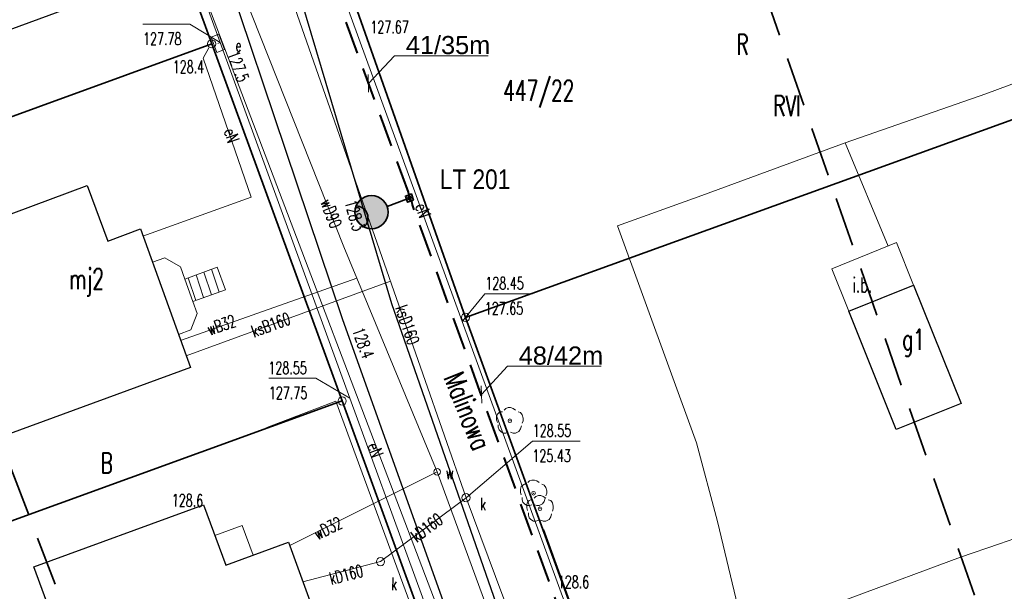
# Model space of a CAD drawing. Header units: metres. Extents: x 0 to 6486189, y 0 to 5958420.
# Tile 15 of 24: x 6485737 to 6485797, y 5958257 to 5958291. Entities that reach past the tile are written whole.
import ezdxf
from ezdxf import colors
from ezdxf.entities.mleader import LeaderData, LeaderLine
from ezdxf.math import Vec2, Vec3

# ---------------------------------------------------------------- set-up
doc = ezdxf.new("R2010")
doc.units = ezdxf.units.M
doc.header["$MEASUREMENT"] = 0
doc.linetypes.add('L_0_04', pattern=[1.5, 1, -0.5])
doc.layers.get('0').update_dxf_attribs({"color": 8, "linetype": 'CONTINUOUS', "lineweight": 13})
for name, color, linetype, lineweight in [('209_OPIS_KONTURU_KLASYFIKACYJNEGO', 8, 'CONTINUOUS', 13), ('210_OZNACZENIE_UzYTKU', 8, 'CONTINUOUS', 13), ('211_NR_DZIAlKI', 7, 'CONTINUOUS', 25), ('217_GRANICA_KONTURU_KLASYFIKCYJNEGO', 8, 'CONTINUOUS', 13), ('218_GRANICA_UzYTKU', 8, 'CONTINUOUS', 13), ('219_LINIA_GRANICY', 3, 'CONTINUOUS', 35), ('312_BUDYNEK__POWIERZCHNIA_', 8, 'CONTINUOUS', 30), ('312_NUMER_EWIDENCYJNY_BUDYNKU_ATR124', 8, 'CONTINUOUS', 13), ('352_SCHODY__POWIERZCHNIA_', 8, 'CONTINUOUS', 13), ('994_NAZWA_ULICY', 8, 'CONTINUOUS', 13), ('drzewo_lisciaste__punkt_', 8, 'CONTINUOUS', 13), ('E_proj_opisy_ośw', 1, 'CONTINUOUS', 13), ('E_proj_opisy_ośw.', 7, 'CONTINUOUS', 13), ('E_proj_ośw_latarnia', 1, 'CONTINUOUS', 35), ('E_proj_ośw_linia', 1, 'L_0_04', 40), ('FURTKA__LINIA_', 8, 'CONTINUOUS', 13), ('INNA_BUDOWLA__POWIERZCHNIA_', 8, 'CONTINUOUS', 13), ('INNA_BUDOWLA__POWIERZCHNIA__ATR17', 8, 'CONTINUOUS', 13), ('JEZDNIA__POWIERZCHNIA_', 8, 'CONTINUOUS', 25), ('OGRODZENIE_TRWAlE__LINIA_', 8, 'CONTINUOUS', 13), ('PRZEWoD_ELEKTROENERGETYCZNY__LINIA_', 1, 'CONTINUOUS', 13), ('PRZEWoD_ELEKTROENERGETYCZNY__LINIA__ATR1', 1, 'CONTINUOUS', 13), ('PRZEWoD_KANALIZACYJNY__LINIA_', 36, 'CONTINUOUS', 13), ('PRZEWoD_KANALIZACYJNY__LINIA__ATR1', 36, 'CONTINUOUS', 13), ('PRZEWoD_TELEKOMUNIKACYJNY__LINIA_', 30, 'CONTINUOUS', 13), ('PRZEWoD_WODOCIaGOWY__LINIA_', 5, 'CONTINUOUS', 13), ('PRZEWoD_WODOCIaGOWY__LINIA__ATR1', 5, 'CONTINUOUS', 13), ('PUNKT_O_OKREsLONEJ_WYSOKOsCI__SIEc_ELEKTROENERGETYCZNA__ATR2', 1, 'CONTINUOUS', 13), ('PUNKT_O_OKREsLONEJ_WYSOKOsCI__SIEc_ELEKTROENERGETYCZNA__ATR3', 1, 'CONTINUOUS', 13), ('PUNKT_O_OKREsLONEJ_WYSOKOsCI__SIEc_KANALIZACYJNA__ATR2', 36, 'CONTINUOUS', 13), ('PUNKT_O_OKREsLONEJ_WYSOKOsCI__SIEc_KANALIZACYJNA__ATR3', 36, 'CONTINUOUS', 13), ('PUNKT_O_OKREsLONEJ_WYSOKOsCI__SIEc_TELEKOMUNIKACYJNA__ATR2', 30, 'CONTINUOUS', 13), ('PUNKT_WYSOKOsCIOWY_NATURALNY_ATR2', 8, 'CONTINUOUS', 13), ('szafa_elektroenergetyczna__punkt_', 1, 'CONTINUOUS', 13), ('SZAFA_ELEKTROENERGETYCZNA__PUNKT__ATR17', 1, 'CONTINUOUS', 13), ('wlaz_okragly___siec_kanalizacyjna__punkt_', 36, 'CONTINUOUS', 13), ('WlAZ_OKRaGlY___SIEC_KANALIZACYJNA__PUNKT__ATR17', 36, 'CONTINUOUS', 13), ('ZAKRES', 190, 'L_0_04', 35), ('zasuwa___siec_wodociagowa__punkt_', 5, 'CONTINUOUS', 13), ('ZASUWA___SIEC_WODOCIaGOWA__PUNKT__ATR17', 5, 'CONTINUOUS', 13)]:
    doc.layers.add(name, color=color, linetype=linetype, lineweight=lineweight)
doc.styles.add('Andy', font='arial.ttf', dxfattribs={"height": 2})
doc.styles.add('Narrow', font='ARIALN.TTF', dxfattribs={"height": 2})
doc.styles.get("Standard").update_dxf_attribs({"font": 'simplex.shx'})

# ---------------------------------------------------------------- blocks, each defined once
blk = doc.blocks.new('DLI')
at = {"color": 0, "linetype": 'Continuous', "lineweight": 18, "flags": 128}
for points in [[(0.7, 1.3), (0.4, 1.5), (0.1, 1.6), (-0.2, 1.6), (-0.5, 1.5), (-0.7, 1.3)], [(-0.9, 1.1), (-1.1, 1.1), (-1.3, 1), (-1.5, 0.8), (-1.6, 0.5), (-1.6, 0.1), (-1.5, -0.2)], [(1.5, -0.3), (1.6, 0), (1.6, 0.3), (1.5, 0.7), (1.3, 1), (1, 1.1)], [(-1.4, -0.5), (-1.4, -0.8), (-1.3, -1.1), (-1.1, -1.3), (-0.8, -1.5), (-0.5, -1.5), (-0.2, -1.4)], [(0.1, -1.4), (0.4, -1.5), (0.7, -1.5), (1.1, -1.3), (1.3, -1), (1.4, -0.6)]]:
    blk.add_lwpolyline(points, dxfattribs=at)
at = {"color": 0, "linetype": 'Continuous', "lineweight": 13}
blk.add_circle((0, 0), 0.22, dxfattribs=at)
blk = doc.blocks.new('GRT')
at = {"color": 0, "linetype": 'Continuous', "lineweight": 18}
blk.add_circle((0, 0), 0.5, dxfattribs=at)
blk = doc.blocks.new('A$C5E955987')
at = {"layer": 'E_proj_ośw_latarnia', "true_color": 0xffffff}
h = blk.add_hatch(color=7, dxfattribs=at)
h.dxf.hatch_style = 1
h.paths.add_polyline_path([(3.223, 1.824, 1), (3.408, 1.892, 1)], flags=0)
h.paths.add_polyline_path([(3.2, 1.606), (3.567, 1.742), (3.431, 2.111), (3.064, 1.976)])
h.paths.add_polyline_path([(3.223, 1.824, -1), (3.408, 1.892, -1)], flags=16)
h.paths.add_polyline_path([(0.071, 1.38, -0.683546), (0.557, 0.106, 0.679532), (1.952, 1.355, 0.687575)])
h = blk.add_hatch(color=7, dxfattribs=at)
h.dxf.hatch_style = 1
h.paths.add_polyline_path([(3.223, 1.824, 1), (3.408, 1.892, 1)])
at = {"layer": 'E_proj_ośw_latarnia'}
blk.add_hatch(color=256, dxfattribs=at).paths.add_polyline_path([(0.071, 1.38, 0.389707), (0.557, 0.106), (0.557, 0.106, 0.683546)])
blk.add_lwpolyline([(3.567, 1.742), (3.2, 1.606), (3.064, 1.976), (3.431, 2.111)], close=True, dxfattribs=at)
blk.add_lwpolyline([(0.071, 1.38, 0.389707), (0.557, 0.106), (0.557, 0.106, 0.683546)], format="xyb", close=True, dxfattribs=at)
at = {"layer": 'E_proj_ośw_latarnia', "flags": 128}
blk.add_lwpolyline([(3.132, 1.791), (1.952, 1.355)], dxfattribs=at)
at = {"layer": 'E_proj_ośw_latarnia'}
for centre, radius in [((1.007, 1.007), 1.007), ((3.315, 1.858), 0.0984)]:
    blk.add_circle(centre, radius, dxfattribs=at)
blk = doc.blocks.new('_None')
blk = doc.blocks.new('_Oblique')
at = {"color": 0, "linetype": 'ByBlock', "lineweight": -2}
blk.add_line((-0.5, -0.5), (0.5, 0.5), dxfattribs=at)

msp = doc.modelspace()

# ---------------------------------------------------------------- linework, layer by layer
at = {"layer": '217_GRANICA_KONTURU_KLASYFIKCYJNEGO', "flags": 128}
for points in [[(6485741.27, 5958311.41), (6485749.15, 5958289.81)], [(6485764.56, 5958273.21), (6485757.61, 5958292.89)], [(6485749.15, 5958289.81), (6485757.07, 5958268.14)], [(6485764.56, 5958273.21), (6485806.8, 5958288.47)], [(6485773.03, 5958250.01), (6485764.56, 5958273.21)], [(6485757.07, 5958268.14), (6485764.95, 5958246.53)]]:
    msp.add_lwpolyline(points, dxfattribs=at)
at = {"layer": '218_GRANICA_UzYTKU', "flags": 128}
for points in [[(6485749.15, 5958289.81), (6485741.27, 5958311.41)], [(6485764.56, 5958273.21), (6485757.61, 5958292.89)], [(6485706.66, 5958274.35), (6485749.15, 5958289.81)], [(6485757.07, 5958268.14), (6485749.15, 5958289.81)], [(6485764.56, 5958273.21), (6485806.8, 5958288.47)], [(6485773.03, 5958250.01), (6485764.56, 5958273.21)], [(6485757.07, 5958268.14), (6485714.38, 5958252.65)], [(6485764.95, 5958246.53), (6485757.07, 5958268.14)]]:
    msp.add_lwpolyline(points, dxfattribs=at)
at = {"layer": '219_LINIA_GRANICY', "flags": 128}
for points in [[(6485749.15, 5958289.81), (6485741.27, 5958311.41)], [(6485757.61, 5958292.89), (6485764.56, 5958273.21)], [(6485749.15, 5958289.81), (6485706.66, 5958274.35)], [(6485749.15, 5958289.81), (6485757.07, 5958268.14)], [(6485806.8, 5958288.47), (6485764.56, 5958273.21)], [(6485789.8, 5958204.06), (6485764.56, 5958273.21)], [(6485757.07, 5958268.14), (6485714.38, 5958252.65)], [(6485764.95, 5958246.53), (6485757.07, 5958268.14)]]:
    msp.add_lwpolyline(points, dxfattribs=at)
at = {"layer": '312_BUDYNEK__POWIERZCHNIA_', "flags": 128}
for points in [[(6485740.86, 5958292.11), (6485730.81, 5958288.44)], [(6485734.9, 5958278.73), (6485741.6, 5958281.22)], [(6485741.6, 5958281.22), (6485742.85, 5958277.84)], [(6485742.85, 5958277.84), (6485744.82, 5958278.58)], [(6485744.82, 5958278.58), (6485747.86, 5958270.16)], [(6485787.82, 5958273.58), (6485791.76, 5958275.16)], [(6485791.76, 5958275.16), (6485794.65, 5958267.99)], [(6485790.7, 5958266.41), (6485787.82, 5958273.58)], [(6485747.86, 5958270.16), (6485736.87, 5958266.15)], [(6485794.65, 5958267.99), (6485790.7, 5958266.41)], [(6485738.36, 5958258.08), (6485748.66, 5958261.84)], [(6485748.66, 5958261.84), (6485750.01, 5958258.18)], [(6485750.01, 5958258.18), (6485753.81, 5958259.57)], [(6485753.81, 5958259.57), (6485756.62, 5958251.85)], [(6485742.53, 5958246.74), (6485738.36, 5958258.08)]]:
    msp.add_lwpolyline(points, dxfattribs=at)
at = {"layer": '352_SCHODY__POWIERZCHNIA_', "flags": 128}
for points in [[(6485745.55, 5958276.56), (6485746.3, 5958276.83), (6485747.25, 5958276.27), (6485747.51, 5958275.54), (6485748.01, 5958274.17), (6485748.27, 5958273.45), (6485747.88, 5958272.46), (6485747.13, 5958272.18)], [(6485745.55, 5958276.56), (6485746.3, 5958276.83), (6485747.25, 5958276.27), (6485747.51, 5958275.54), (6485748.01, 5958274.17), (6485748.27, 5958273.45), (6485747.88, 5958272.46), (6485747.13, 5958272.18)], [(6485747.51, 5958275.54), (6485749.48, 5958276.25), (6485749.99, 5958274.89), (6485748.01, 5958274.17)], [(6485747.51, 5958275.54), (6485749.48, 5958276.25), (6485749.99, 5958274.89), (6485748.01, 5958274.17)], [(6485748.66, 5958274.41), (6485748.2, 5958275.79)], [(6485749.13, 5958274.58), (6485748.67, 5958275.96)], [(6485749.6, 5958274.75), (6485749.14, 5958276.13)], [(6485748.19, 5958274.24), (6485747.73, 5958275.62)], [(6485749.35, 5958259.97), (6485751, 5958260.58), (6485751.66, 5958258.79), (6485750.01, 5958258.18)], [(6485749.35, 5958259.97), (6485751, 5958260.58), (6485751.66, 5958258.79), (6485750.01, 5958258.18)]]:
    msp.add_lwpolyline(points, dxfattribs=at)
at = {"layer": 'drzewo_lisciaste__punkt_'}
for p in [(6485767.25, 5958266.94, 128.38), (6485768.69, 5958262.54, 128.5), (6485769.08, 5958261.6, 128.47)]:
    msp.add_point(p, dxfattribs=at)
at = {"layer": 'FURTKA__LINIA_', "flags": 128}
msp.add_lwpolyline([(6485797.91, 5958259.8), (6485796.97, 5958259.47)], dxfattribs=at)
at = {"layer": 'INNA_BUDOWLA__POWIERZCHNIA_', "flags": 128}
for points in [[(6485786.79, 5958276.16), (6485790.72, 5958277.75)], [(6485790.72, 5958277.75), (6485791.76, 5958275.16)], [(6485787.82, 5958273.58), (6485786.79, 5958276.16)], [(6485791.76, 5958275.16), (6485787.82, 5958273.58)]]:
    msp.add_lwpolyline(points, dxfattribs=at)
at = {"layer": 'JEZDNIA__POWIERZCHNIA_', "flags": 128}
msp.add_lwpolyline([(6485776.06, 5958217.01), (6485763.93, 5958253.96), (6485757.1, 5958273.12), (6485746.75, 5958303.84), (6485750.61, 5958305.76), (6485760.07, 5958274.06), (6485766.56, 5958255.42), (6485783.11, 5958220.04)], dxfattribs=at)
at = {"layer": 'OGRODZENIE_TRWAlE__LINIA_', "flags": 128}
for points in [[(6485806.07, 5958290.46), (6485796.14, 5958286.78), (6485787.61, 5958283.8), (6485790.21, 5958277.54)], [(6485787.61, 5958283.8), (6485778.9, 5958280.61), (6485773.78, 5958278.76), (6485778.59, 5958265.6), (6485779.85, 5958260.83), (6485781.53, 5958253.8), (6485794.6, 5958258.66), (6485796.97, 5958259.47)], [(6485762.7, 5958251.72), (6485762.5, 5958252.33), (6485756.69, 5958268.12), (6485752.49, 5958266.52)], [(6485771.54, 5958254.22), (6485769.31, 5958260.34)]]:
    msp.add_lwpolyline(points, dxfattribs=at)
at = {"layer": 'PRZEWoD_ELEKTROENERGETYCZNY__LINIA_', "flags": 128}
for points in [[(6485749.66, 5958289.89), (6485741.61, 5958311.97), (6485736.91, 5958310.24), (6485735.9, 5958309.61)], [(6485757.15, 5958292.71), (6485764.36, 5958272.97), (6485782.36, 5958223.63), (6485782.51, 5958223.69)], [(6485744.98, 5958278.14), (6485751.54, 5958280.51), (6485748.63, 5958288.94), (6485748.98, 5958289.56)], [(6485765.43, 5958246.7), (6485757.54, 5958268.3), (6485749.66, 5958289.89), (6485749.52, 5958289.84)]]:
    msp.add_lwpolyline(points, dxfattribs=at)
at = {"layer": 'PRZEWoD_KANALIZACYJNY__LINIA_', "flags": 128}
for points in [[(6485785.15, 5958206.01), (6485785.02, 5958207.28), (6485781.63, 5958216.63), (6485774.71, 5958234.9), (6485768.66, 5958251.35), (6485764.59, 5958262.27), (6485758.03, 5958281.07), (6485753.93, 5958292.77)], [(6485747.6, 5958270.87), (6485760, 5958275.4)], [(6485759.4, 5958258.39), (6485764.59, 5958262.27)], [(6485759.4, 5958258.39), (6485754.69, 5958257.16)]]:
    msp.add_lwpolyline(points, dxfattribs=at)
at = {"layer": 'PRZEWoD_TELEKOMUNIKACYJNY__LINIA_', "flags": 128}
msp.add_lwpolyline([(6485672.08, 5958376.56), (6485672.65, 5958374.87), (6485675.7, 5958370.95), (6485675.36, 5958366.31), (6485691.27, 5958321.1), (6485727.95, 5958335.15), (6485737.01, 5958310.65), (6485741.3, 5958312.2), (6485749.79, 5958289.93), (6485772.34, 5958230.67), (6485780.38, 5958206.7)], dxfattribs=at)
at = {"layer": 'PRZEWoD_WODOCIaGOWY__LINIA_', "flags": 128}
for points in [[(6485784.46, 5958206.97), (6485784.25, 5958207.56), (6485779.59, 5958219.6), (6485773.95, 5958233.54), (6485773.84, 5958233.84), (6485762.84, 5958263.84), (6485757.18, 5958277.5), (6485751.11, 5958292.81)], [(6485747.26, 5958271.81), (6485757.96, 5958275.6)], [(6485753.89, 5958259.36), (6485762.84, 5958263.84)]]:
    msp.add_lwpolyline(points, dxfattribs=at)
at = {"layer": 'PUNKT_O_OKREsLONEJ_WYSOKOsCI__SIEc_ELEKTROENERGETYCZNA__ATR2', "flags": 128}
for points in [[(6485749.66, 5958289.89), (6485747.83, 5958291.01), (6485744.98, 5958291.01)], [(6485764.36, 5958272.97), (6485765.73, 5958274.65), (6485768.62, 5958274.65)], [(6485757.54, 5958268.3), (6485755.47, 5958269.52), (6485752.62, 5958269.52)]]:
    msp.add_lwpolyline(points, dxfattribs=at)
at = {"layer": 'PUNKT_O_OKREsLONEJ_WYSOKOsCI__SIEc_KANALIZACYJNA__ATR2', "flags": 128}
msp.add_lwpolyline([(6485764.59, 5958262.27), (6485768.62, 5958265.71), (6485771.51, 5958265.71)], dxfattribs=at)
at = {"layer": 'szafa_elektroenergetyczna__punkt_', "flags": 128}
for points in [[(6485749.11, 5958290.22), (6485749.58, 5958290.4)], [(6485749.11, 5958290.22), (6485749.46, 5958289.28)], [(6485749.58, 5958290.4), (6485749.93, 5958289.46)], [(6485749.46, 5958289.28), (6485749.93, 5958289.46)]]:
    msp.add_lwpolyline(points, dxfattribs=at)
at = {"layer": 'wlaz_okragly___siec_kanalizacyjna__punkt_'}
for centre in [(6485764.59, 5958262.27), (6485759.4, 5958258.39)]:
    msp.add_circle(centre, 0.25, dxfattribs=at)
at = {"layer": 'ZAKRES', "ltscale": 3, "flags": 128}
msp.add_lwpolyline([(6485774.1, 5958196.1), (6485811.9, 5958209.1), (6485760.1, 5958357.9), (6485716, 5958341.7), (6485708.4, 5958339.3), (6485764.3, 5958192.1)], close=True, dxfattribs=at)
at = {"layer": 'zasuwa___siec_wodociagowa__punkt_'}
msp.add_circle((6485762.84, 5958263.84), 0.2, dxfattribs=at)

# ---------------------------------------------------------------- block references
at = {"xscale": 0.5, "yscale": 0.5, "zscale": 0.5}
for p in [(6485749.15, 5958289.81), (6485764.56, 5958273.21), (6485757.07, 5958268.14)]:
    msp.add_blockref('GRT', p, dxfattribs=at)
at = {"layer": 'drzewo_lisciaste__punkt_', "xscale": 0.5, "yscale": 0.5, "zscale": 0.5}
for p in [(6485767.25, 5958266.94), (6485768.69, 5958262.54), (6485769.08, 5958261.6)]:
    msp.add_blockref('DLI', p, dxfattribs=at)
at = {"layer": 'E_proj_ośw_latarnia'}
msp.add_blockref('A$C5E955987', (6485757.843, 5958278.592), dxfattribs=at)

# ---------------------------------------------------------------- texts
at = {"layer": '209_OPIS_KONTURU_KLASYFIKACYJNEGO', "width": 0.66}
msp.add_text('RVI', height=1.25, dxfattribs=at).set_placement((6485783.24, 5958285.43))
msp.add_text('RVI', height=1.25, dxfattribs=at).set_placement((6485783.24, 5958285.43))
at = {"layer": '210_OZNACZENIE_UzYTKU', "width": 0.66}
for s, p in [('R', (6485781, 5958289.15)), ('B', (6485742.4, 5958263.75))]:
    msp.add_text(s, height=1.25, dxfattribs=at).set_placement(p)
at = {"layer": '211_NR_DZIAlKI', "width": 0.66}
msp.add_text('447/22', height=1.25, dxfattribs=at).set_placement((6485766.85, 5958286.36))
at = {"layer": '312_NUMER_EWIDENCYJNY_BUDYNKU_ATR124', "width": 0.66}
for s, p in [('mj2', (6485740.49, 5958274.92)), ('g1', (6485791.06, 5958271.25))]:
    msp.add_text(s, height=1.25, dxfattribs=at).set_placement(p)
at = {"layer": '994_NAZWA_ULICY', "width": 0.66}
msp.add_text('Malinowa', height=1.25, rotation=291.7, dxfattribs=at).set_placement((6485763.22, 5958269.56))
at = {"layer": 'INNA_BUDOWLA__POWIERZCHNIA__ATR17', "width": 0.66}
msp.add_text('i.b.', height=0.9, dxfattribs=at).set_placement((6485788.06, 5958274.73))
at = {"layer": 'PRZEWoD_ELEKTROENERGETYCZNY__LINIA__ATR1', "width": 0.66}
for rotation, p in [(289, (6485749.87, 5958284.52)), (290.1, (6485761.48, 5958279.96)), (290.1, (6485758.59, 5958265.43))]:
    msp.add_text('eN', height=0.75, rotation=rotation, dxfattribs=at).set_placement(p)
at = {"layer": 'PRZEWoD_KANALIZACYJNY__LINIA__ATR1', "width": 0.66}
for s, rotation, p in [('ksD160', 289.1, (6485760.28, 5958273.79)), ('ksB160', 20.1, (6485751.72, 5958271.99)), ('kD160', 36.8, (6485761.6, 5958259.53)), ('kD160', 14.6, (6485756.4, 5958256.98))]:
    msp.add_text(s, height=0.75, rotation=rotation, dxfattribs=at).set_placement(p)
at = {"layer": 'PRZEWoD_WODOCIaGOWY__LINIA__ATR1', "width": 0.66}
for s, rotation, p in [('wD90', 291.2, (6485755.74, 5958280.2)), ('wB32', 19.5, (6485749.03, 5958272.1)), ('wD32', 26.6, (6485755.58, 5958259.69))]:
    msp.add_text(s, height=0.75, rotation=rotation, dxfattribs=at).set_placement(p)
at = {"layer": 'PUNKT_O_OKREsLONEJ_WYSOKOsCI__SIEc_ELEKTROENERGETYCZNA__ATR2', "width": 0.66}
for s, p in [('128.45', (6485765.76, 5958274.91)), ('128.55', (6485752.59, 5958269.77))]:
    msp.add_text(s, height=0.75, dxfattribs=at).set_placement(p)
at = {"layer": 'PUNKT_O_OKREsLONEJ_WYSOKOsCI__SIEc_ELEKTROENERGETYCZNA__ATR3', "width": 0.66}
for s, p in [('127.67', (6485758.78, 5958290.45)), ('127.78', (6485744.98, 5958289.74)), ('127.65', (6485765.73, 5958273.38)), ('127.75', (6485752.62, 5958268.25))]:
    msp.add_text(s, height=0.75, dxfattribs=at).set_placement(p)
at = {"layer": 'PUNKT_O_OKREsLONEJ_WYSOKOsCI__SIEc_KANALIZACYJNA__ATR2', "width": 0.66}
msp.add_text('128.55', height=0.75, dxfattribs=at).set_placement((6485768.64, 5958265.97))
at = {"layer": 'PUNKT_O_OKREsLONEJ_WYSOKOsCI__SIEc_KANALIZACYJNA__ATR3', "width": 0.66}
msp.add_text('125.43', height=0.75, dxfattribs=at).set_placement((6485768.62, 5958264.44))
at = {"layer": 'PUNKT_O_OKREsLONEJ_WYSOKOsCI__SIEc_TELEKOMUNIKACYJNA__ATR2', "width": 0.66}
msp.add_text('127.5', height=0.75, rotation=290.8, dxfattribs=at).set_placement((6485750.07, 5958289.19))
at = {"layer": 'PUNKT_WYSOKOsCIOWY_NATURALNY_ATR2', "width": 0.66}
for s, p in [('128.4', (6485746.78, 5958288.04)), ('128.6', (6485770.16, 5958256.78))]:
    msp.add_text(s, height=0.75, dxfattribs=at).set_placement(p)
for s, rotation, p in [('128.3', 286.6, (6485757.21, 5958280.2)), ('128.4', 289.6, (6485757.67, 5958272.43)), ('128.6', 359.2, (6485746.72, 5958261.74))]:
    msp.add_text(s, height=0.75, rotation=rotation, dxfattribs=at).set_placement(p)
at = {"layer": 'SZAFA_ELEKTROENERGETYCZNA__PUNKT__ATR17', "width": 0.66}
msp.add_text('e', height=0.75, dxfattribs=at).set_placement((6485750.59, 5958289.34))
at = {"layer": 'WlAZ_OKRaGlY___SIEC_KANALIZACYJNA__PUNKT__ATR17', "width": 0.66}
for p in [(6485765.44, 5958261.51), (6485760.04, 5958256.67)]:
    msp.add_text('k', height=0.75, rotation=359, dxfattribs=at).set_placement(p)
at = {"layer": 'ZASUWA___SIEC_WODOCIaGOWA__PUNKT__ATR17', "width": 0.66}
msp.add_text('w', height=0.75, dxfattribs=at).set_placement((6485763.36, 5958263.39))

# ---------------------------------------------------------------- next in the draw order: leaders
at = {"layer": 'E_proj_opisy_ośw.', "color": 10}
ml = msp.add_multileader_mtext('Standard', dxfattribs=at)
ml.set_content('\\A1;LT 201', color=10, style='Narrow')
ml.set_leader_properties(color=256)
ml.set_arrow_properties(name='NONE')
ml.build(insert=Vec2(0, 0))
ml.multileader.update_dxf_attribs({"leader_type": 0, "has_dogleg": 0, "has_text_frame": 1, "text_left_attachment_type": 3, "dogleg_length": 0.36, "arrow_head_size": 0, "scale": 0.7})
ctx = ml.context
ctx.base_point, ctx.scale, ctx.char_height, ctx.arrow_head_size, ctx.landing_gap_size, ctx.plane_origin = Vec3(6485762.577, 5958281.577), 0.7, 1.2, 0, 0.42, Vec3(6486612.776, 5958178.347)
ctx.left_attachment = 3
notes = []
notes.append((ctx, [(0, (0, 0, 0), (0, 0), (1, 0), 1, [])]))
ctx.mtext.insert, ctx.mtext.line_spacing_factor, ctx.mtext.flow_direction = Vec3(6485762.997, 5958282.192), 0.266667, 5
ctx.mtext.has_bg_fill, ctx.mtext.bg_color, ctx.mtext.bg_scale_factor, ctx.mtext.bg_transparency, ctx.mtext.use_window_bg_color = 1, -1073741824, 1.5, 0, 1
for ctx, leaders in notes:
    for number, flags, end, landing, length, lines in leaders:
        leader = LeaderData()
        leader.index, (leader.has_last_leader_line, leader.has_dogleg_vector, leader.attachment_direction) = number, flags
        leader.last_leader_point, leader.dogleg_vector, leader.dogleg_length = Vec3(end), Vec3(landing), length
        for number, points, colour, breaks in lines:
            line = LeaderLine()
            line.index, line.vertices, line.color, line.breaks = number, Vec3.list(points), colors.encode_raw_color(colour), breaks
            leader.lines.append(line)
        ctx.leaders.append(leader)

# ---------------------------------------------------------------- next in the draw order: leaders
ml = msp.add_multileader_mtext('Standard', dxfattribs=at)
ml.set_content('\\A1;LT 202', color=10, style='Narrow')
ml.set_leader_properties(color=256)
ml.set_arrow_properties(name='NONE')
ml.build(insert=Vec2(0, 0))
ml.multileader.update_dxf_attribs({"leader_type": 0, "has_dogleg": 0, "has_text_frame": 1, "text_left_attachment_type": 3, "dogleg_length": 0.36, "arrow_head_size": 0, "scale": 0.7})
ctx = ml.context
ctx.base_point, ctx.scale, ctx.char_height, ctx.arrow_head_size, ctx.landing_gap_size, ctx.plane_origin = Vec3(6485751.224, 5958313.489), 0.7, 1.2, 0, 0.42, Vec3(6486601.424, 5958210.259)
ctx.left_attachment = 3
notes = []
notes.append((ctx, [(0, (0, 0, 0), (0, 0), (1, 0), 1, [])]))
ctx.mtext.insert, ctx.mtext.line_spacing_factor, ctx.mtext.flow_direction = Vec3(6485751.644, 5958314.104), 0.266667, 5
ctx.mtext.has_bg_fill, ctx.mtext.bg_color, ctx.mtext.bg_scale_factor, ctx.mtext.bg_transparency, ctx.mtext.use_window_bg_color = 1, -1073741824, 1.5, 0, 1
for ctx, leaders in notes:
    for number, flags, end, landing, length, lines in leaders:
        leader = LeaderData()
        leader.index, (leader.has_last_leader_line, leader.has_dogleg_vector, leader.attachment_direction) = number, flags
        leader.last_leader_point, leader.dogleg_vector, leader.dogleg_length = Vec3(end), Vec3(landing), length
        for number, points, colour, breaks in lines:
            line = LeaderLine()
            line.index, line.vertices, line.color, line.breaks = number, Vec3.list(points), colors.encode_raw_color(colour), breaks
            leader.lines.append(line)
        ctx.leaders.append(leader)

# ---------------------------------------------------------------- next in the draw order: leaders
ml = msp.add_multileader_mtext('Standard', dxfattribs=at)
ml.set_content('\\A1;LT 203', color=10, style='Narrow')
ml.set_leader_properties(color=256)
ml.set_arrow_properties(name='NONE')
ml.build(insert=Vec2(0, 0))
ml.multileader.update_dxf_attribs({"leader_type": 0, "has_dogleg": 0, "has_text_frame": 1, "text_left_attachment_type": 3, "dogleg_length": 0.36, "arrow_head_size": 0, "scale": 0.7})
ctx = ml.context
ctx.base_point, ctx.scale, ctx.char_height, ctx.arrow_head_size, ctx.landing_gap_size, ctx.plane_origin = Vec3(6485746.959, 5958341.561), 0.7, 1.2, 0, 0.42, Vec3(6486581.605, 5958235.183)
ctx.left_attachment = 3
notes = []
notes.append((ctx, [(0, (0, 0, 0), (0, 0), (1, 0), 1, [])]))
ctx.mtext.insert, ctx.mtext.line_spacing_factor, ctx.mtext.flow_direction = Vec3(6485747.379, 5958342.176), 0.266667, 5
ctx.mtext.has_bg_fill, ctx.mtext.bg_color, ctx.mtext.bg_scale_factor, ctx.mtext.bg_transparency, ctx.mtext.use_window_bg_color = 1, -1073741824, 1.5, 0, 1
for ctx, leaders in notes:
    for number, flags, end, landing, length, lines in leaders:
        leader = LeaderData()
        leader.index, (leader.has_last_leader_line, leader.has_dogleg_vector, leader.attachment_direction) = number, flags
        leader.last_leader_point, leader.dogleg_vector, leader.dogleg_length = Vec3(end), Vec3(landing), length
        for number, points, colour, breaks in lines:
            line = LeaderLine()
            line.index, line.vertices, line.color, line.breaks = number, Vec3.list(points), colors.encode_raw_color(colour), breaks
            leader.lines.append(line)
        ctx.leaders.append(leader)

# ---------------------------------------------------------------- next in the draw order: linework, layer by layer
at = {"layer": 'E_proj_ośw_linia', "ltscale": 2, "transparency": 33554687}
msp.add_lwpolyline([(6485765.45, 5958245.526, 0.370449), (6485765.589, 5958245.568, -0.236377), (6485765.639, 5958245.613), (6485772.527, 5958248.156, 0.470471), (6485772.702, 5958248.72), (6485761.338, 5958280.034, 0.202183), (6485761.158, 5958280.45, 0.134876), (6485761.088, 5958280.801), (6485752.852, 5958303.324), (6485749.348, 5958313.127, 0.219508), (6485749.21, 5958313.348, 0.224153), (6485749.197, 5958313.745), (6485748.859, 5958314.65, -0.402711), (6485748.988, 5958315.101), (6485753.41, 5958316.712, 0.315816), (6485753.55, 5958316.897, -0.302764), (6485753.669, 5958317.051), (6485753.882, 5958317.115, 0.378272), (6485754.014, 5958317.336), (6485745.901, 5958339.598, 0.121358), (6485745.797, 5958339.774), (6485745.797, 5958339.774, -0.158782), (6485745.797, 5958339.774, 0.727809)], format="xyb", dxfattribs=at)

# ---------------------------------------------------------------- next in the draw order: leaders
at = {"layer": 'E_proj_opisy_ośw', "lineweight": 13}
ml = msp.add_multileader_mtext('Standard', dxfattribs=at)
ml.set_content('{\\H1.1x;41/35m} ', color=256, style='Andy')
ml.set_leader_properties(color=256, linetype='CONTINUOUS', lineweight=-1)
ml.set_arrow_properties(name='OBLIQUE')
ml.build(insert=Vec2(0, 0))
ml.multileader.update_dxf_attribs({"has_dogleg": 0, "text_left_attachment_type": 6, "text_right_attachment_type": 6, "dogleg_length": 0.36, "arrow_head_size": 0.75})
ctx = ml.context
ctx.base_point, ctx.char_height, ctx.arrow_head_size, ctx.landing_gap_size, ctx.plane_origin = Vec3(6485760.256, 5958289.086), 1, 0.75, 0.5, Vec3(6485791.223, 5958275.998)
ctx.left_attachment, ctx.right_attachment, ctx.text_align_type = 6, 6, 1
notes = []
notes.append((ctx, [(0, (1, 1, 0), (6485759.896, 5958289.086), (1, 0), 0.36, [(0, [(6485758.665, 5958287.411)], 0, [])])]))
ctx.mtext.insert, ctx.mtext.alignment, ctx.mtext.line_spacing_factor, ctx.mtext.line_spacing_style = Vec3(6485763.5, 5958290.286), 2, 0.9, 2
ctx.mtext.has_bg_fill, ctx.mtext.bg_color, ctx.mtext.bg_scale_factor, ctx.mtext.bg_transparency, ctx.mtext.use_window_bg_color = 1, -1073741824, 1.2, 0, 1
ml = msp.add_multileader_mtext('Standard', dxfattribs=at)
ml.set_content('{\\H1.1x;48/42m} ', color=256, style='Andy')
ml.set_leader_properties(color=256, linetype='CONTINUOUS', lineweight=-1)
ml.set_arrow_properties(name='OBLIQUE')
ml.build(insert=Vec2(0, 0))
ml.multileader.update_dxf_attribs({"has_dogleg": 0, "text_left_attachment_type": 6, "text_right_attachment_type": 6, "dogleg_length": 0.36, "arrow_head_size": 0.75})
ctx = ml.context
ctx.base_point, ctx.char_height, ctx.arrow_head_size, ctx.landing_gap_size, ctx.plane_origin = Vec3(6485767.11, 5958270.245), 1, 0.75, 0.5, Vec3(6485798.078, 5958257.157)
ctx.left_attachment, ctx.right_attachment, ctx.text_align_type = 6, 6, 1
notes.append((ctx, [(0, (1, 1, 0), (6485766.75, 5958270.245), (1, 0), 0.36, [(0, [(6485765.525, 5958268.536)], 0, [])])]))
ctx.mtext.insert, ctx.mtext.alignment, ctx.mtext.line_spacing_factor, ctx.mtext.line_spacing_style = Vec3(6485770.354, 5958271.445), 2, 0.9, 2
ctx.mtext.has_bg_fill, ctx.mtext.bg_color, ctx.mtext.bg_scale_factor, ctx.mtext.bg_transparency, ctx.mtext.use_window_bg_color = 1, -1073741824, 1.2, 0, 1
for ctx, leaders in notes:
    for number, flags, end, landing, length, lines in leaders:
        leader = LeaderData()
        leader.index, (leader.has_last_leader_line, leader.has_dogleg_vector, leader.attachment_direction) = number, flags
        leader.last_leader_point, leader.dogleg_vector, leader.dogleg_length = Vec3(end), Vec3(landing), length
        for number, points, colour, breaks in lines:
            line = LeaderLine()
            line.index, line.vertices, line.color, line.breaks = number, Vec3.list(points), colors.encode_raw_color(colour), breaks
            leader.lines.append(line)
        ctx.leaders.append(leader)

doc.saveas('drawing.dxf')
